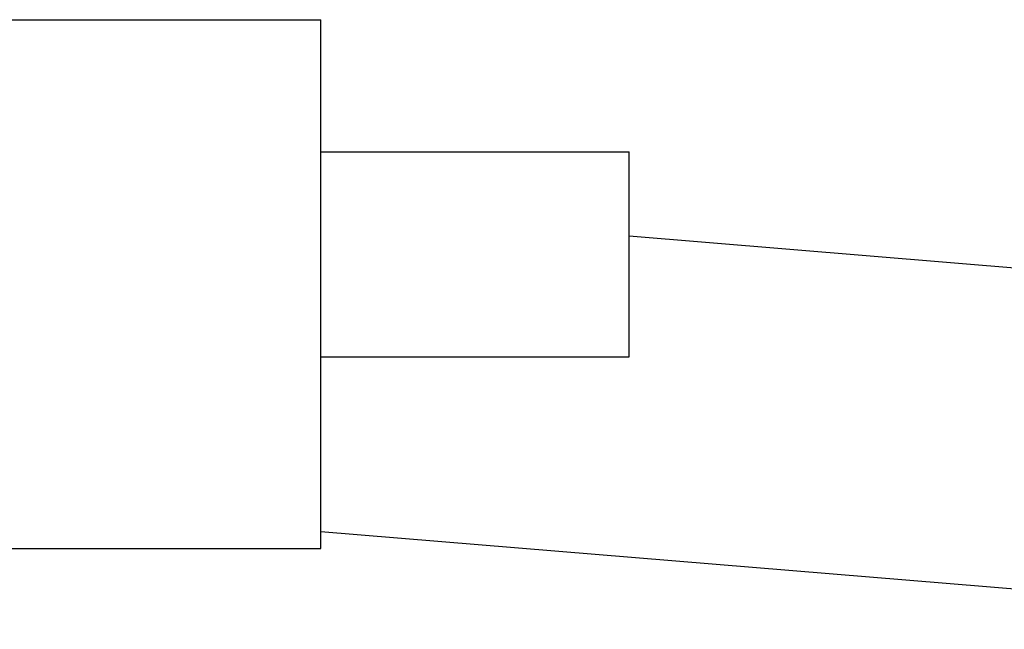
# Model space of a CAD drawing. Header units: millimetres. Extents: x -8544 to 51179, y -2070 to 23603.
# Tile 180 of 190: x 46105 to 47222, y 3128 to 3820. Entities that reach past the tile are written whole.
import ezdxf

# ---------------------------------------------------------------- set-up
doc = ezdxf.new("R2010")
doc.units = ezdxf.units.MM
doc.header["$LTSCALE"] = 0.5
doc.header["$MEASUREMENT"] = 0
doc.linetypes.add('PLINE', pattern=[0])
doc.layers.add('252- Gulv på grunn_ bunnplate(Nye konstruksjoner)', color=7, linetype='Continuous')
doc.layers.add('283- Ramper(Nye konstruksjoner)', color=7, linetype='Continuous')

msp = doc.modelspace()

# ---------------------------------------------------------------- linework, layer by layer
at = {"layer": '252- Gulv på grunn_ bunnplate(Nye konstruksjoner)', "linetype": 'PLINE'}
for p, q in [((45296.9, 3820), (46446.9, 3820)), ((46446.9, 3220), (46446.9, 3820)), ((46446.9, 3670), (46796.9, 3670)), ((46796.9, 3437.4), (46796.9, 3670)), ((46446.9, 3437.4), (46796.9, 3437.4)), ((45286.9, 3220), (46446.9, 3220))]:
    msp.add_line(p, q, dxfattribs=at)
at = {"layer": '283- Ramper(Nye konstruksjoner)', "linetype": 'PLINE'}
for p, q in [((46796.9, 3574.8), (47780.8, 3493.2)), ((47780.8, 3128.4), (46446.9, 3239.1))]:
    msp.add_line(p, q, dxfattribs=at)

doc.saveas('drawing.dxf')
